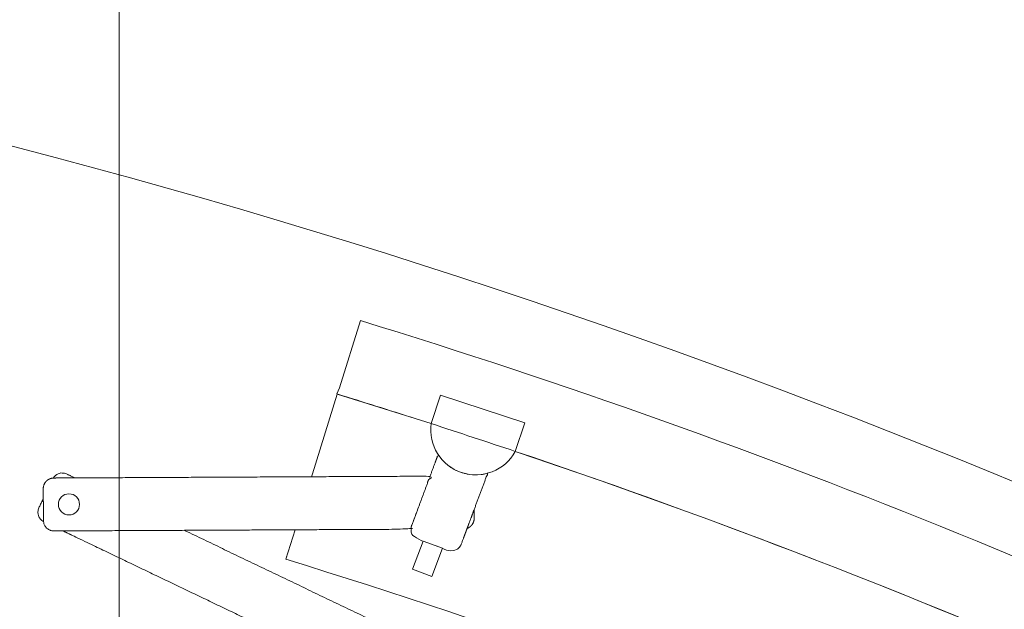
# Model space of a CAD drawing. Header units: metres. Extents: x -45 to 152, y -127 to 99.
# Tile 59 of 256: x -37.398 to -36.84, y -8.907 to -8.573. Entities that reach past the tile are written whole.
import ezdxf

# ---------------------------------------------------------------- set-up
doc = ezdxf.new("R2010")
doc.units = ezdxf.units.M
doc.layers.add('036_Bodenbelagarbeiten-350 Doppelbodenelement', color=7, linetype='Continuous', lineweight=9)
doc.layers.add('_OG 2 (2D)', color=7, linetype='Continuous', lineweight=9)
doc.layers.add('ACTES-Einrichtung Aufsicht.', color=7, linetype='Continuous', lineweight=9, true_color=0xa6a6a6)

# ---------------------------------------------------------------- blocks, each defined once
blk = doc.blocks.new('Group-100')
at = {"color": 255, "transparency": 33554687}
blk.add_wipeout([(-36.90366, -10.12188), (-36.91753, -10.11381), (-36.93143, -10.1058), (-36.94536, -10.09784), (-36.95932, -10.08994), (-36.97332, -10.0821), (-36.98735, -10.07431), (-37.0014, -10.06658), (-37.01549, -10.05891), (-37.11396, -10.00728), (-37.21382, -9.95839), (-37.31499, -9.91228), (-37.4174, -9.869), (-37.52097, -9.82857), (-37.62562, -9.79102), (-37.73128, -9.75639), (-37.83784, -9.72469), (-37.84453, -9.72033), (-37.85043, -9.71496), (-37.8554, -9.70871), (-37.85931, -9.70176), (-37.86207, -9.69427), (-37.8636, -9.68644), (-37.86387, -9.67846), (-37.86286, -9.67054), (-37.86285, -9.67048), (-37.86284, -9.67042), (-37.86282, -9.67036), (-37.86281, -9.67029), (-37.8628, -9.67023), (-37.86278, -9.67017), (-37.86277, -9.6701), (-37.86276, -9.67004), (-37.64691, -8.63864), (-37.64391, -8.62938), (-37.63916, -8.62088), (-37.63286, -8.61346), (-37.62524, -8.60741), (-37.61659, -8.60294), (-37.60724, -8.60023), (-37.59754, -8.59939), (-37.58786, -8.60044), (-37.25404, -8.68571), (-36.92803, -8.7972), (-36.6119, -8.93421), (-36.30763, -9.09587), (-36.01716, -9.28116), (-35.7423, -9.48892), (-35.4848, -9.71784), (-35.24628, -9.96647), (-35.24623, -9.96653), (-35.24618, -9.96658), (-35.24613, -9.96664), (-35.24608, -9.9667), (-35.24603, -9.96676), (-35.24598, -9.96682), (-35.24593, -9.96687), (-35.24588, -9.96693), (-35.24628, -9.96647), (-35.24061, -9.97438), (-35.23659, -9.98324), (-35.23435, -9.99271), (-35.23399, -10.00244), (-35.23553, -10.01205), (-35.2389, -10.02119), (-35.24397, -10.02949), (-35.25056, -10.03666), (-36.03587, -10.73932), (-36.04212, -10.74408), (-36.04904, -10.74781), (-36.05645, -10.7504), (-36.06419, -10.7518), (-36.07204, -10.75197), (-36.07983, -10.75091), (-36.08735, -10.74865), (-36.09443, -10.74523), (-36.18652, -10.65629), (-36.2814, -10.57033), (-36.37897, -10.48744), (-36.47914, -10.40771), (-36.5818, -10.33121), (-36.68684, -10.25802), (-36.79417, -10.18822)], dxfattribs=at).dxf.layer = 'ACTES-Einrichtung Aufsicht.'
at = {"layer": 'ACTES-Einrichtung Aufsicht.', "transparency": 33554534, "flags": 128}
blk.add_lwpolyline([(-36.90366, -10.12188, 0.008083), (-37.01549, -10.05891, 0.055453), (-37.83784, -9.72469, -0.330906), (-37.86286, -9.67054, 0.002569), (-37.86276, -9.67004), (-37.64691, -8.63864, -0.41107), (-37.58786, -8.60044, -0.160224), (-35.24628, -9.96647, -0.00305), (-35.24588, -9.96693), (-35.24628, -9.96647, -0.411112), (-35.25056, -10.03666), (-36.03587, -10.73932, -0.325472), (-36.09443, -10.74523, 0.063875)], format="xyb", close=True, dxfattribs=at)
at = {"layer": 'ACTES-Einrichtung Aufsicht.', "flags": 128}
blk.add_lwpolyline([(-37.1649, -8.8015), (-37.17407, -8.79862, 0.002867), (-37.21837, -8.78472), (-37.21678, -8.78135), (-37.20502, -8.74312, -0.044027), (-36.53908, -9.01394, -0.073959), (-35.56098, -9.71503), (-35.58904, -9.744), (-35.59102, -9.74677, 0.057345), (-36.32518, -9.18289), (-36.32552, -9.18228), (-36.34776, -9.16944, 0.013514), (-36.53908, -9.06321, 0.038853), (-37.11727, -8.81727), (-37.11725, -8.81723), (-37.16488, -8.80146)], format="xyb", close=True, dxfattribs=at)
at = {"color": 255, "transparency": 33554559}
blk.add_wipeout([(-36.32552, -9.18228), (-36.32518, -9.18289), (-36.22661, -9.24397), (-36.12982, -9.30784), (-36.03491, -9.37446), (-35.94194, -9.44378), (-35.85099, -9.51572), (-35.76214, -9.59024), (-35.67546, -9.66728), (-35.59102, -9.74677), (-35.65921, -9.81715), (-35.74338, -9.73797), (-35.82982, -9.66128), (-35.91848, -9.58716), (-36.00926, -9.51565), (-36.10209, -9.44684), (-36.1969, -9.38076), (-36.2936, -9.31749), (-36.39211, -9.25708), (-36.40213, -9.25115), (-36.45434, -9.22067), (-36.53386, -9.17687), (-36.61963, -9.13199), (-36.70648, -9.08923), (-36.79435, -9.0486), (-36.88319, -9.01014), (-36.97295, -8.97387), (-37.06357, -8.93981), (-37.15499, -8.90798), (-37.24717, -8.8784), (-37.24203, -8.86166), (-37.24202, -8.86166), (-37.21824, -8.78476), (-37.1649, -8.8015), (-37.11729, -8.8173), (-37.11729, -8.8173), (-37.11728, -8.81729), (-37.11728, -8.81729), (-37.11728, -8.81728), (-37.11728, -8.81728), (-37.11727, -8.81728), (-37.11727, -8.81727), (-37.11727, -8.81727), (-37.02026, -8.85128), (-36.92414, -8.88774), (-36.82898, -8.92663), (-36.73484, -8.96793), (-36.64178, -9.0116), (-36.54985, -9.05762), (-36.45913, -9.10596), (-36.36966, -9.15659), (-36.34776, -9.16944)], dxfattribs=at).dxf.layer = 'ACTES-Einrichtung Aufsicht.'
at = {"layer": 'ACTES-Einrichtung Aufsicht.', "flags": 128}
blk.add_lwpolyline([(-36.32552, -9.18228), (-36.32518, -9.18289, -0.057345), (-35.59102, -9.74677), (-35.65921, -9.81715, 0.058565), (-36.39211, -9.25708), (-36.40213, -9.25115), (-36.45434, -9.22067), (-36.53386, -9.17687, 0.049045), (-37.24717, -8.8784), (-37.24203, -8.86166), (-37.24202, -8.86166), (-37.21824, -8.78476), (-37.1649, -8.8015), (-37.11729, -8.8173, 0.000416), (-37.11727, -8.81727, -0.050823), (-36.36966, -9.15659), (-36.34776, -9.16944)], format="xyb", close=True, dxfattribs=at)
at = {"color": 255, "transparency": 33554559}
blk.add_wipeout([(-37.15955, -8.78536), (-37.11192, -8.80112), (-37.11727, -8.81727), (-37.1649, -8.8015)], dxfattribs=at).dxf.layer = 'ACTES-Einrichtung Aufsicht.'
at = {"layer": 'ACTES-Einrichtung Aufsicht.', "flags": 128}
blk.add_lwpolyline([(-37.15955, -8.78536), (-37.11192, -8.80112), (-37.11727, -8.81727), (-37.1649, -8.8015)], close=True, dxfattribs=at)
at = {"color": 255, "transparency": 33554559}
blk.add_wipeout([(-37.16267, -8.82366), (-37.16095, -8.81904), (-37.15849, -8.8222), (-37.15557, -8.82494), (-37.15226, -8.82719), (-37.14863, -8.82889), (-37.14478, -8.83), (-37.14081, -8.8305), (-37.13681, -8.83037), (-37.13288, -8.82962), (-37.14784, -8.86975), (-37.14784, -8.86976), (-37.14793, -8.86998), (-37.14795, -8.87004), (-37.14798, -8.87011), (-37.14801, -8.87018), (-37.14805, -8.87026), (-37.1481, -8.87035), (-37.14815, -8.87044), (-37.1482, -8.87054), (-37.14826, -8.87064), (-37.14833, -8.87075), (-37.14839, -8.87086), (-37.14846, -8.87096), (-37.14853, -8.87107), (-37.1486, -8.87117), (-37.14867, -8.87127), (-37.14874, -8.87136), (-37.14882, -8.87146), (-37.1489, -8.87155), (-37.14898, -8.87164), (-37.14905, -8.87172), (-37.14914, -8.87181), (-37.14922, -8.87189), (-37.1493, -8.87197), (-37.14938, -8.87205), (-37.14947, -8.87213), (-37.14955, -8.8722), (-37.14964, -8.87228), (-37.14973, -8.87235), (-37.14981, -8.87242), (-37.1499, -8.87248), (-37.15, -8.87255), (-37.15009, -8.87261), (-37.15018, -8.87268), (-37.1502, -8.87269), (-37.15021, -8.8727), (-37.15023, -8.87271), (-37.15025, -8.87272), (-37.15026, -8.87273), (-37.15028, -8.87274), (-37.1503, -8.87275), (-37.15031, -8.87276), (-37.15033, -8.87277), (-37.15035, -8.87278), (-37.15037, -8.87279), (-37.15039, -8.87281), (-37.15041, -8.87282), (-37.15043, -8.87283), (-37.15045, -8.87284), (-37.15048, -8.87286), (-37.1505, -8.87287), (-37.15053, -8.87289), (-37.15055, -8.8729), (-37.15058, -8.87292), (-37.15061, -8.87293), (-37.15064, -8.87295), (-37.15067, -8.87296), (-37.1507, -8.87298), (-37.15073, -8.873), (-37.15077, -8.87301), (-37.1508, -8.87303), (-37.15083, -8.87305), (-37.15087, -8.87306), (-37.1509, -8.87308), (-37.15093, -8.87309), (-37.15097, -8.87311), (-37.15102, -8.87313), (-37.15108, -8.87316), (-37.15113, -8.87318), (-37.15119, -8.87321), (-37.15125, -8.87323), (-37.1513, -8.87325), (-37.15136, -8.87327), (-37.15142, -8.87329), (-37.15148, -8.87332), (-37.15154, -8.87334), (-37.15161, -8.87336), (-37.15168, -8.87338), (-37.15175, -8.8734), (-37.15182, -8.87342), (-37.1519, -8.87345), (-37.15198, -8.87347), (-37.15206, -8.87349), (-37.15215, -8.87351), (-37.15224, -8.87353), (-37.15233, -8.87355), (-37.15242, -8.87356), (-37.15252, -8.87358), (-37.15262, -8.87359), (-37.15273, -8.87361), (-37.15283, -8.87362), (-37.15294, -8.87363), (-37.15304, -8.87364), (-37.15315, -8.87364), (-37.15325, -8.87365), (-37.15336, -8.87365), (-37.15346, -8.87365), (-37.15356, -8.87365), (-37.15382, -8.87364), (-37.15407, -8.87362), (-37.15433, -8.87359), (-37.15458, -8.87355), (-37.15483, -8.8735), (-37.15507, -8.87343), (-37.15532, -8.87336), (-37.15556, -8.87327), (-37.17242, -8.86699), (-37.17266, -8.86689), (-37.17289, -8.86679), (-37.17312, -8.86667), (-37.17334, -8.86655), (-37.17356, -8.86642), (-37.17377, -8.86628), (-37.17398, -8.86613), (-37.17418, -8.86597), (-37.17426, -8.8659), (-37.17433, -8.86583), (-37.17441, -8.86576), (-37.17449, -8.86569), (-37.17456, -8.86561), (-37.17463, -8.86554), (-37.17471, -8.86546), (-37.17478, -8.86538), (-37.17485, -8.86531), (-37.17492, -8.86523), (-37.17498, -8.86515), (-37.17504, -8.86508), (-37.1751, -8.865), (-37.17515, -8.86493), (-37.17521, -8.86486), (-37.17525, -8.86479), (-37.1753, -8.86472), (-37.17534, -8.86465), (-37.17539, -8.86459), (-37.17543, -8.86452), (-37.17546, -8.86446), (-37.1755, -8.8644), (-37.17553, -8.86435), (-37.17556, -8.86429), (-37.17559, -8.86424), (-37.17562, -8.86418), (-37.17565, -8.86413), (-37.17568, -8.86407), (-37.17571, -8.86402), (-37.17573, -8.86397), (-37.17576, -8.86391), (-37.17578, -8.86386), (-37.1758, -8.86382), (-37.17582, -8.86379), (-37.17583, -8.86375), (-37.17584, -8.86372), (-37.17586, -8.86369), (-37.17587, -8.86365), (-37.17589, -8.86362), (-37.1759, -8.86358), (-37.17591, -8.86355), (-37.17593, -8.86352), (-37.17594, -8.86349), (-37.17595, -8.86346), (-37.17596, -8.86343), (-37.17597, -8.8634), (-37.17598, -8.86337), (-37.17599, -8.86334), (-37.176, -8.86332), (-37.17601, -8.86329), (-37.17602, -8.86327), (-37.17602, -8.86325), (-37.17603, -8.86323), (-37.17604, -8.86321), (-37.17604, -8.86318), (-37.17605, -8.86317), (-37.17606, -8.86315), (-37.17606, -8.86313), (-37.17607, -8.86311), (-37.17607, -8.86309), (-37.17608, -8.86307), (-37.17608, -8.86305), (-37.17609, -8.86303), (-37.1761, -8.86301), (-37.17613, -8.86291), (-37.17615, -8.8628), (-37.17618, -8.86269), (-37.1762, -8.86258), (-37.17622, -8.86247), (-37.17624, -8.86235), (-37.17626, -8.86224), (-37.17628, -8.86213), (-37.17629, -8.86202), (-37.1763, -8.8619), (-37.17631, -8.86179), (-37.17632, -8.86167), (-37.17632, -8.86156), (-37.17633, -8.86144), (-37.17633, -8.86132), (-37.17632, -8.8612), (-37.17632, -8.86108), (-37.17631, -8.86096), (-37.1763, -8.86084), (-37.17629, -8.86071), (-37.17628, -8.86059), (-37.17626, -8.86047), (-37.17624, -8.86035), (-37.17622, -8.86022), (-37.17619, -8.8601), (-37.17617, -8.85999), (-37.17614, -8.85989), (-37.17612, -8.85979), (-37.1761, -8.85971), (-37.17608, -8.85963), (-37.17606, -8.85956), (-37.17604, -8.8595), (-37.17595, -8.85928), (-37.17595, -8.85927)], dxfattribs=at).dxf.layer = 'ACTES-Einrichtung Aufsicht.'
at = {"layer": 'ACTES-Einrichtung Aufsicht.'}
blk.add_rational_spline([(-37.16267, -8.82366), (-37.16181, -8.82135), (-37.16095, -8.81904), (-37.15076, -8.83454), (-37.13288, -8.82962), (-37.14036, -8.84968), (-37.14784, -8.86975), (-37.14784, -8.86975), (-37.14784, -8.86976), (-37.14789, -8.86987), (-37.14801, -8.87021), (-37.14851, -8.87108), (-37.14913, -8.87183), (-37.1498, -8.87243), (-37.15018, -8.87268), (-37.15025, -8.87272), (-37.15038, -8.8728), (-37.15057, -8.87291), (-37.15083, -8.87305), (-37.15097, -8.87311), (-37.15119, -8.87321), (-37.15165, -8.87338), (-37.1523, -8.87355), (-37.15315, -8.87366), (-37.15356, -8.87365), (-37.15459, -8.87363), (-37.15556, -8.87327), (-37.16399, -8.87013), (-37.17242, -8.86699), (-37.17339, -8.86663), (-37.17418, -8.86597), (-37.17449, -8.8657), (-37.17507, -8.86507), (-37.17544, -8.86451), (-37.17568, -8.86407), (-37.17578, -8.86386), (-37.17585, -8.86372), (-37.17596, -8.86345), (-37.17603, -8.86324), (-37.17607, -8.86309), (-37.1761, -8.86301), (-37.17622, -8.86258), (-37.17633, -8.86168), (-37.17631, -8.86072), (-37.17612, -8.85973), (-37.17599, -8.85939), (-37.17595, -8.85928), (-37.17595, -8.85927), (-37.17595, -8.85927), (-37.16931, -8.84147), (-37.16267, -8.82366)], [1, 1, 1, 0.808687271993, 1, 1, 1, 1, 1, 1, 1, 1, 1, 1, 1, 1, 1, 1, 1, 1, 1, 1, 1, 1, 1, 0.985598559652, 1, 1, 1, 0.985598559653, 1, 1, 1, 1, 1, 1, 1, 1, 1, 1, 1, 1, 1, 1, 1, 1, 1, 1, 1, 1, 1], degree=2, knots=[0, 0, 0, 0.039408, 0.039408, 0.278912, 0.278912, 0.620862, 0.620862, 0.620937, 0.620937, 0.622866, 0.626641, 0.630417, 0.634193, 0.637969, 0.637969, 0.638631, 0.639292, 0.639953, 0.640614, 0.640614, 0.641656, 0.642699, 0.643741, 0.644783, 0.644783, 0.647352, 0.647352, 0.67014, 0.67014, 0.672709, 0.672709, 0.673751, 0.674793, 0.675836, 0.676878, 0.676878, 0.677539, 0.6782, 0.678861, 0.679523, 0.679523, 0.683299, 0.687075, 0.69085, 0.694626, 0.696555, 0.696555, 0.69663, 0.69663, 1, 1, 1], dxfattribs=at)
at = {"color": 255, "transparency": 33554559}
for points in [[(-37.1542, -8.82597), (-37.15693, -8.82377), (-37.15934, -8.82122), (-37.16138, -8.81836), (-37.163, -8.81525), (-37.16419, -8.81194), (-37.1649, -8.80851), (-37.16514, -8.805), (-37.1649, -8.8015), (-37.13964, -8.80503)], [(-37.3846, -8.84403), (-37.37895, -8.83234), (-37.37886, -8.83219), (-37.37876, -8.83205), (-37.37866, -8.83191), (-37.37855, -8.83177), (-37.37844, -8.83164), (-37.37833, -8.83151), (-37.37821, -8.83138), (-37.37809, -8.83125), (-37.37802, -8.83118), (-37.37794, -8.83111), (-37.37787, -8.83104), (-37.37779, -8.83097), (-37.37771, -8.8309), (-37.37763, -8.83084), (-37.37754, -8.83077), (-37.37746, -8.83071), (-37.37737, -8.83064), (-37.37729, -8.83058), (-37.37721, -8.83053), (-37.37713, -8.83047), (-37.37705, -8.83042), (-37.37697, -8.83037), (-37.3769, -8.83033), (-37.37682, -8.83029), (-37.37675, -8.83025), (-37.37668, -8.83021), (-37.37661, -8.83017), (-37.37654, -8.83014), (-37.37648, -8.83011), (-37.37642, -8.83008), (-37.37636, -8.83005), (-37.3763, -8.83002), (-37.37624, -8.83), (-37.37619, -8.82998), (-37.37613, -8.82995), (-37.37607, -8.82993), (-37.37602, -8.82991), (-37.37596, -8.82988), (-37.3759, -8.82986), (-37.37585, -8.82984), (-37.37581, -8.82983), (-37.37578, -8.82982), (-37.37574, -8.82981), (-37.3757, -8.8298), (-37.37567, -8.82978), (-37.37563, -8.82977), (-37.3756, -8.82976), (-37.37556, -8.82975), (-37.37553, -8.82974), (-37.3755, -8.82973), (-37.37546, -8.82972), (-37.37543, -8.82971), (-37.3754, -8.82971), (-37.37537, -8.8297), (-37.37534, -8.82969), (-37.37532, -8.82968), (-37.37529, -8.82968), (-37.37527, -8.82967), (-37.37524, -8.82967), (-37.37522, -8.82966), (-37.3752, -8.82966), (-37.37517, -8.82965), (-37.37515, -8.82965), (-37.37513, -8.82964), (-37.37511, -8.82964), (-37.3751, -8.82963), (-37.37508, -8.82963), (-37.37506, -8.82962), (-37.37504, -8.82962), (-37.37502, -8.82962), (-37.375, -8.82961), (-37.37498, -8.82961), (-37.37487, -8.82959), (-37.37476, -8.82957), (-37.37465, -8.82956), (-37.37453, -8.82954), (-37.37442, -8.82953), (-37.37431, -8.82952), (-37.3742, -8.82951), (-37.37408, -8.82951), (-37.37397, -8.82951), (-37.37385, -8.8295), (-37.37374, -8.82951), (-37.37362, -8.82951), (-37.37351, -8.82951), (-37.37339, -8.82952), (-37.37327, -8.82953), (-37.37315, -8.82954), (-37.37303, -8.82956), (-37.37291, -8.82958), (-37.37279, -8.8296), (-37.37267, -8.82962), (-37.37255, -8.82965), (-37.37243, -8.82967), (-37.37231, -8.82971), (-37.37219, -8.82974), (-37.37207, -8.82978), (-37.37196, -8.82981), (-37.37186, -8.82984), (-37.37177, -8.82987), (-37.37169, -8.8299), (-37.37161, -8.82993), (-37.37155, -8.82996), (-37.37149, -8.82998), (-37.37127, -8.83009), (-37.37126, -8.83009), (-37.3667, -8.83228), (-37.17918, -8.92215), (-37.17917, -8.92216), (-37.17896, -8.92226), (-37.1789, -8.92229), (-37.17884, -8.92232), (-37.17877, -8.92236), (-37.17869, -8.92241), (-37.17861, -8.92246), (-37.17852, -8.92252), (-37.17843, -8.92258), (-37.17833, -8.92265), (-37.17823, -8.92273), (-37.17813, -8.9228), (-37.17803, -8.92288), (-37.17793, -8.92295), (-37.17784, -8.92303), (-37.17775, -8.92311), (-37.17766, -8.9232), (-37.17757, -8.92328), (-37.17749, -8.92337), (-37.1774, -8.92345), (-37.17732, -8.92354), (-37.17725, -8.92363), (-37.17717, -8.92372), (-37.1771, -8.9238), (-37.17703, -8.92389), (-37.17696, -8.92398), (-37.17689, -8.92408), (-37.17683, -8.92417), (-37.17676, -8.92426), (-37.1767, -8.92436), (-37.17664, -8.92445), (-37.17659, -8.92455), (-37.17653, -8.92465), (-37.17648, -8.92475), (-37.17647, -8.92476), (-37.17646, -8.92478), (-37.17645, -8.9248), (-37.17644, -8.92482), (-37.17643, -8.92483), (-37.17642, -8.92485), (-37.17641, -8.92487), (-37.1764, -8.92489), (-37.1764, -8.92491), (-37.17639, -8.92492), (-37.17638, -8.92494), (-37.17637, -8.92496), (-37.17636, -8.92499), (-37.17635, -8.92501), (-37.17633, -8.92503), (-37.17632, -8.92506), (-37.17631, -8.92508), (-37.1763, -8.92511), (-37.17629, -8.92514), (-37.17627, -8.92516), (-37.17626, -8.92519), (-37.17625, -8.92523), (-37.17624, -8.92526), (-37.17622, -8.92529), (-37.17621, -8.92533), (-37.17619, -8.92536), (-37.17618, -8.92539), (-37.17617, -8.92543), (-37.17615, -8.92546), (-37.17614, -8.9255), (-37.17613, -8.92553), (-37.17612, -8.92557), (-37.1761, -8.92563), (-37.17608, -8.92568), (-37.17606, -8.92574), (-37.17604, -8.9258), (-37.17602, -8.92586), (-37.17601, -8.92592), (-37.17599, -8.92598), (-37.17597, -8.92604), (-37.17596, -8.9261), (-37.17594, -8.92616), (-37.17593, -8.92623), (-37.17591, -8.9263), (-37.1759, -8.92637), (-37.17588, -8.92645), (-37.17587, -8.92653), (-37.17585, -8.92661), (-37.17584, -8.92669), (-37.17583, -8.92678), (-37.17581, -8.92687), (-37.1758, -8.92696), (-37.1758, -8.92706), (-37.17579, -8.92716), (-37.17578, -8.92726), (-37.17578, -8.92737), (-37.17578, -8.92747), (-37.17578, -8.92758), (-37.17578, -8.92768), (-37.17578, -8.92779), (-37.17579, -8.92789), (-37.17579, -8.928), (-37.1758, -8.9281), (-37.17581, -8.9282), (-37.17584, -8.92846), (-37.17589, -8.92871), (-37.17594, -8.92896), (-37.176, -8.9292), (-37.17608, -8.92945), (-37.17616, -8.92969), (-37.17626, -8.92992), (-37.17636, -8.93015), (-37.18414, -8.94639), (-37.18426, -8.94661), (-37.18438, -8.94684), (-37.18452, -8.94705), (-37.18466, -8.94726), (-37.18481, -8.94747), (-37.18497, -8.94767), (-37.18514, -8.94786), (-37.18532, -8.94804), (-37.18539, -8.94811), (-37.18547, -8.94819), (-37.18554, -8.94826), (-37.18562, -8.94832), (-37.1857, -8.94839), (-37.18578, -8.94846), (-37.18587, -8.94852), (-37.18595, -8.94859), (-37.18604, -8.94865), (-37.18612, -8.94871), (-37.1862, -8.94877), (-37.18628, -8.94882), (-37.18636, -8.94887), (-37.18644, -8.94892), (-37.18651, -8.94897), (-37.18659, -8.94901), (-37.18666, -8.94905), (-37.18673, -8.94909), (-37.1868, -8.94912), (-37.18687, -8.94916), (-37.18693, -8.94919), (-37.18699, -8.94922), (-37.18705, -8.94925), (-37.18711, -8.94927), (-37.18717, -8.9493), (-37.18722, -8.94932), (-37.18728, -8.94935), (-37.18734, -8.94937), (-37.18739, -8.94939), (-37.18745, -8.94941), (-37.18751, -8.94943), (-37.18756, -8.94945), (-37.1876, -8.94947), (-37.18763, -8.94948), (-37.18767, -8.94949), (-37.18771, -8.9495), (-37.18774, -8.94951), (-37.18778, -8.94952), (-37.18781, -8.94953), (-37.18785, -8.94954), (-37.18788, -8.94956), (-37.18791, -8.94956), (-37.18795, -8.94957), (-37.18798, -8.94958), (-37.18801, -8.94959), (-37.18804, -8.9496), (-37.18807, -8.94961), (-37.18809, -8.94961), (-37.18812, -8.94962), (-37.18814, -8.94963), (-37.18817, -8.94963), (-37.18819, -8.94964), (-37.18821, -8.94964), (-37.18824, -8.94965), (-37.18826, -8.94965), (-37.18828, -8.94966), (-37.18829, -8.94966), (-37.18831, -8.94966), (-37.18833, -8.94967), (-37.18835, -8.94967), (-37.18837, -8.94968), (-37.18839, -8.94968), (-37.18841, -8.94968), (-37.18843, -8.94969), (-37.18854, -8.94971), (-37.18865, -8.94972), (-37.18876, -8.94974), (-37.18888, -8.94975), (-37.18899, -8.94977), (-37.1891, -8.94978), (-37.18921, -8.94978), (-37.18933, -8.94979), (-37.18944, -8.94979), (-37.18955, -8.94979), (-37.18967, -8.94979), (-37.18979, -8.94979), (-37.1899, -8.94978), (-37.19002, -8.94977), (-37.19014, -8.94976), (-37.19026, -8.94975), (-37.19038, -8.94974), (-37.1905, -8.94972), (-37.19062, -8.9497), (-37.19074, -8.94968), (-37.19086, -8.94965), (-37.19098, -8.94962), (-37.1911, -8.94959), (-37.19122, -8.94956), (-37.19134, -8.94952), (-37.19145, -8.94949), (-37.19155, -8.94946), (-37.19164, -8.94942), (-37.19172, -8.94939), (-37.1918, -8.94937), (-37.19186, -8.94934), (-37.19192, -8.94931), (-37.19214, -8.94921), (-37.19215, -8.9492), (-37.20308, -8.94397), (-37.19763, -8.92935), (-37.1974, -8.92859), (-37.19728, -8.92782), (-37.19725, -8.92703), (-37.19733, -8.92625), (-37.19751, -8.92549), (-37.19779, -8.92476), (-37.19816, -8.92407), (-37.19916, -8.92286), (-37.19977, -8.92236), (-37.20044, -8.92195), (-37.20115, -8.92163), (-37.20191, -8.9214), (-37.20268, -8.92128), (-37.20347, -8.92125), (-37.20501, -8.92151), (-37.20574, -8.92179), (-37.20643, -8.92216), (-37.20707, -8.92262), (-37.20764, -8.92316), (-37.20814, -8.92377), (-37.20855, -8.92444), (-37.20887, -8.92515), (-37.21394, -8.93876), (-37.37345, -8.86231), (-37.37344, -8.86231), (-37.3845, -8.85701), (-37.38459, -8.85696), (-37.38468, -8.85691), (-37.38476, -8.85685), (-37.38485, -8.8568), (-37.38494, -8.85674), (-37.38503, -8.85668), (-37.38512, -8.85662), (-37.3852, -8.85656), (-37.38529, -8.85649), (-37.38538, -8.85643), (-37.38546, -8.85636), (-37.38554, -8.85629), (-37.38563, -8.85621), (-37.38571, -8.85614), (-37.38579, -8.85607), (-37.38587, -8.85599), (-37.38594, -8.85591), (-37.38602, -8.85583), (-37.3861, -8.85575), (-37.38617, -8.85566), (-37.38624, -8.85558), (-37.38631, -8.85549), (-37.38638, -8.8554), (-37.38645, -8.85531), (-37.38652, -8.85522), (-37.38658, -8.85513), (-37.38664, -8.85503), (-37.38671, -8.85494), (-37.38677, -8.85484), (-37.38682, -8.85475), (-37.38688, -8.85465), (-37.38693, -8.85455), (-37.38694, -8.85453), (-37.38695, -8.85451), (-37.38696, -8.8545), (-37.38697, -8.85448), (-37.38698, -8.85446), (-37.38699, -8.85444), (-37.387, -8.85443), (-37.387, -8.85441), (-37.38701, -8.85439), (-37.38702, -8.85437), (-37.38703, -8.85435), (-37.38704, -8.85433), (-37.38705, -8.85431), (-37.38706, -8.85429), (-37.38707, -8.85426), (-37.38709, -8.85424), (-37.3871, -8.85421), (-37.38711, -8.85419), (-37.38712, -8.85416), (-37.38713, -8.85413), (-37.38715, -8.8541), (-37.38716, -8.85407), (-37.38717, -8.85404), (-37.38719, -8.85401), (-37.3872, -8.85397), (-37.38721, -8.85394), (-37.38723, -8.8539), (-37.38724, -8.85387), (-37.38725, -8.85383), (-37.38727, -8.8538), (-37.38728, -8.85376), (-37.38729, -8.85373), (-37.38731, -8.85367), (-37.38733, -8.85361), (-37.38735, -8.85356), (-37.38737, -8.8535), (-37.38739, -8.85344), (-37.3874, -8.85338), (-37.38742, -8.85332), (-37.38744, -8.85326), (-37.38745, -8.8532), (-37.38747, -8.85314), (-37.38748, -8.85307), (-37.3875, -8.853), (-37.38751, -8.85292), (-37.38753, -8.85285), (-37.38754, -8.85277), (-37.38756, -8.85269), (-37.38757, -8.8526), (-37.38758, -8.85252), (-37.3876, -8.85243), (-37.3876, -8.85233), (-37.38761, -8.85224), (-37.38762, -8.85214), (-37.38763, -8.85204), (-37.38763, -8.85193), (-37.38763, -8.85182), (-37.38763, -8.85172), (-37.38763, -8.85161), (-37.38763, -8.85151), (-37.38762, -8.8514), (-37.38762, -8.8513), (-37.38761, -8.8512), (-37.3876, -8.85109), (-37.38757, -8.85084), (-37.38752, -8.85059), (-37.38747, -8.85034), (-37.38741, -8.85009), (-37.38733, -8.84985), (-37.38725, -8.84961), (-37.38715, -8.84937), (-37.38704, -8.84914)], [(-37.14054, -8.85517), (-37.14054, -8.85017), (-37.14452, -8.86085), (-37.14441, -8.86081), (-37.14431, -8.86077), (-37.14421, -8.86072), (-37.1441, -8.86068), (-37.144, -8.86063), (-37.14391, -8.86059), (-37.14381, -8.86054), (-37.14371, -8.86049), (-37.14361, -8.86043), (-37.14352, -8.86038), (-37.14342, -8.86032), (-37.14332, -8.86026), (-37.14323, -8.8602), (-37.14314, -8.86014), (-37.14304, -8.86007), (-37.14295, -8.86001), (-37.14294, -8.85999), (-37.14292, -8.85998), (-37.1429, -8.85997), (-37.14289, -8.85996), (-37.14287, -8.85995), (-37.14286, -8.85993), (-37.14284, -8.85992), (-37.14283, -8.85991), (-37.14281, -8.8599), (-37.14279, -8.85988), (-37.14278, -8.85987), (-37.14276, -8.85986), (-37.14274, -8.85984), (-37.14272, -8.85983), (-37.1427, -8.85981), (-37.14268, -8.85979), (-37.14266, -8.85977), (-37.14264, -8.85975), (-37.14261, -8.85974), (-37.14259, -8.85971), (-37.14257, -8.85969), (-37.14254, -8.85967), (-37.14252, -8.85965), (-37.14249, -8.85962), (-37.14246, -8.8596), (-37.14243, -8.85957), (-37.14241, -8.85955), (-37.14238, -8.85952), (-37.14235, -8.8595), (-37.14233, -8.85947), (-37.1423, -8.85944), (-37.14227, -8.85942), (-37.14223, -8.85937), (-37.14219, -8.85933), (-37.14215, -8.85929), (-37.14211, -8.85924), (-37.14207, -8.8592), (-37.14203, -8.85915), (-37.14199, -8.8591), (-37.14195, -8.85906), (-37.1419, -8.85901), (-37.14186, -8.85896), (-37.14182, -8.8589), (-37.14178, -8.85885), (-37.14173, -8.85879), (-37.14169, -8.85872), (-37.14164, -8.85866), (-37.14159, -8.85859), (-37.14154, -8.85852), (-37.14149, -8.85845), (-37.14144, -8.85837), (-37.1414, -8.85829), (-37.14135, -8.85821), (-37.1413, -8.85812), (-37.14125, -8.85803), (-37.1412, -8.85794), (-37.14115, -8.85784), (-37.14111, -8.85775), (-37.14106, -8.85765), (-37.14102, -8.85755), (-37.14098, -8.85746), (-37.14094, -8.85736), (-37.14091, -8.85726), (-37.14087, -8.85717), (-37.14079, -8.85692), (-37.14072, -8.85668), (-37.14067, -8.85643), (-37.14062, -8.85618), (-37.14058, -8.85593), (-37.14056, -8.85567), (-37.14054, -8.85542)], [(-37.14784, -8.86975), (-37.14784, -8.86975), (-37.14784, -8.86975), (-37.14784, -8.86975), (-37.14784, -8.86975), (-37.14784, -8.86975), (-37.14784, -8.86976), (-37.14784, -8.86976), (-37.14784, -8.86976), (-37.14784, -8.86976), (-37.14785, -8.86977), (-37.14786, -8.86979), (-37.14786, -8.86982), (-37.14788, -8.86985), (-37.14789, -8.86989), (-37.14791, -8.86993), (-37.14793, -8.86998), (-37.14795, -8.87004), (-37.14798, -8.87011), (-37.14801, -8.87018), (-37.14805, -8.87026), (-37.1481, -8.87035), (-37.14815, -8.87044), (-37.1482, -8.87054), (-37.14826, -8.87064), (-37.14833, -8.87075), (-37.14839, -8.87086), (-37.14846, -8.87096), (-37.14853, -8.87107), (-37.1486, -8.87117), (-37.14867, -8.87127), (-37.14874, -8.87136), (-37.14882, -8.87146), (-37.1489, -8.87155), (-37.14898, -8.87164), (-37.14905, -8.87172), (-37.14914, -8.87181), (-37.14922, -8.87189), (-37.1493, -8.87197), (-37.14938, -8.87205), (-37.14947, -8.87213), (-37.14955, -8.8722), (-37.14964, -8.87228), (-37.14973, -8.87235), (-37.14981, -8.87242), (-37.1499, -8.87248), (-37.15, -8.87255), (-37.15009, -8.87261), (-37.15018, -8.87268)]]:
    blk.add_wipeout(points, dxfattribs=at).dxf.layer = 'ACTES-Einrichtung Aufsicht.'
at = {"layer": 'ACTES-Einrichtung Aufsicht.'}
blk.add_line((-37.24717, -8.8784), (-37.24658, -8.87649), dxfattribs=at)
for points, weights, knots in [([(-37.3846, -8.84403), (-37.38177, -8.83818), (-37.37895, -8.83234), (-37.37858, -8.83175), (-37.37809, -8.83125), (-37.3778, -8.83096), (-37.37712, -8.83045), (-37.37653, -8.83013), (-37.37607, -8.82992), (-37.37585, -8.82984), (-37.3757, -8.82979), (-37.37542, -8.82971), (-37.37521, -8.82966), (-37.37506, -8.82962), (-37.37498, -8.82961), (-37.37454, -8.82953), (-37.37363, -8.82949), (-37.37267, -8.8296), (-37.3717, -8.82988), (-37.37138, -8.83004), (-37.37127, -8.83009), (-37.37127, -8.83009), (-37.37126, -8.83009), (-37.36898, -8.83118), (-37.3667, -8.83228), (-37.27294, -8.87721), (-37.17918, -8.92215), (-37.17918, -8.92215), (-37.17917, -8.92216), (-37.17907, -8.92221), (-37.17874, -8.92236), (-37.17791, -8.92294), (-37.17723, -8.92362), (-37.17669, -8.92435), (-37.17648, -8.92475), (-37.17644, -8.92482), (-37.17637, -8.92496), (-37.17628, -8.92516), (-37.17617, -8.92543), (-37.17612, -8.92557), (-37.17604, -8.92579), (-37.17591, -8.92628), (-37.17579, -8.92694), (-37.17577, -8.92779), (-37.17581, -8.9282), (-37.17592, -8.92923), (-37.17636, -8.93015), (-37.18025, -8.93827), (-37.18414, -8.94639), (-37.18459, -8.94732), (-37.18532, -8.94804), (-37.18561, -8.94833), (-37.18629, -8.94885), (-37.18688, -8.94917), (-37.18734, -8.94937), (-37.18756, -8.94945), (-37.18771, -8.9495), (-37.18799, -8.94959), (-37.1882, -8.94964), (-37.18835, -8.94967), (-37.18843, -8.94969), (-37.18887, -8.94977), (-37.18978, -8.94981), (-37.19074, -8.9497), (-37.19171, -8.94941), (-37.19203, -8.94926), (-37.19214, -8.94921), (-37.19214, -8.94921), (-37.19215, -8.9492), (-37.19761, -8.94658), (-37.20308, -8.94397), (-37.20035, -8.93666), (-37.19763, -8.92935), (-37.19642, -8.9261), (-37.19862, -8.92343), (-37.20083, -8.92076), (-37.20425, -8.92133), (-37.20766, -8.92191), (-37.20887, -8.92515), (-37.21141, -8.93196), (-37.21394, -8.93876), (-37.2937, -8.90053), (-37.37345, -8.86231), (-37.37344, -8.86231), (-37.37344, -8.86231), (-37.37897, -8.85966), (-37.3845, -8.85701), (-37.38486, -8.85681), (-37.38555, -8.8563), (-37.38618, -8.85568), (-37.38672, -8.85495), (-37.38693, -8.85455), (-37.38697, -8.85448), (-37.38704, -8.85434), (-37.38713, -8.85414), (-37.38724, -8.85387), (-37.38729, -8.85373), (-37.38737, -8.8535), (-37.3875, -8.85302), (-37.38762, -8.85236), (-37.38764, -8.8515), (-37.3876, -8.85109), (-37.38749, -8.85007), (-37.38704, -8.84914), (-37.38582, -8.84659), (-37.3846, -8.84403)], [1, 1, 1, 0.993333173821, 1, 1, 1, 1, 1, 1, 1, 1, 1, 1, 1, 1, 1, 1, 1, 1, 1, 1, 1, 1, 1, 1, 1, 1, 1, 1, 1, 1, 1, 1, 1, 1, 1, 1, 1, 1, 1, 1, 1, 1, 1, 0.985598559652, 1, 1, 1, 0.985598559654, 1, 1, 1, 1, 1, 1, 1, 1, 1, 1, 1, 1, 1, 1, 1, 1, 1, 1, 1, 1, 1, 1, 1, 0.866022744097, 1, 0.866022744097, 1, 0.866022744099, 1, 1, 1, 1, 1, 1, 1, 1, 1, 1, 1, 1, 1, 1, 1, 1, 1, 1, 1, 1, 1, 1, 1, 1, 0.985598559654, 1, 1, 1], [0, 0, 0, 0.004254, 0.004254, 0.004707, 0.004707, 0.004977, 0.005247, 0.005516, 0.005786, 0.005786, 0.005957, 0.006128, 0.006299, 0.00647, 0.00647, 0.007448, 0.008425, 0.009402, 0.010379, 0.010878, 0.010878, 0.010898, 0.010898, 0.021336, 0.021336, 0.450963, 0.450963, 0.450982, 0.450982, 0.451481, 0.452458, 0.453436, 0.454413, 0.45539, 0.45539, 0.455561, 0.455732, 0.455903, 0.456074, 0.456074, 0.456344, 0.456614, 0.456884, 0.457153, 0.457153, 0.457818, 0.457818, 0.463715, 0.463715, 0.46438, 0.46438, 0.46465, 0.46492, 0.465189, 0.465459, 0.465459, 0.46563, 0.465801, 0.465972, 0.466144, 0.466144, 0.467121, 0.468098, 0.469075, 0.470052, 0.470551, 0.470551, 0.470571, 0.470571, 0.495613, 0.495613, 0.527849, 0.527849, 0.540245, 0.540245, 0.552642, 0.552642, 0.565038, 0.565038, 0.595034, 0.595034, 0.960479, 0.960479, 0.960516, 0.960516, 0.985858, 0.985858, 0.987545, 0.989232, 0.990918, 0.992605, 0.992605, 0.9929, 0.993195, 0.993491, 0.993786, 0.993786, 0.994251, 0.994717, 0.995183, 0.995648, 0.995648, 0.996795, 0.996795, 1, 1, 1]), ([(-37.14054, -8.85517), (-37.14054, -8.85267), (-37.14054, -8.85017), (-37.14253, -8.85551), (-37.14452, -8.86085), (-37.14409, -8.86069), (-37.14331, -8.86028), (-37.14295, -8.86001), (-37.14289, -8.85996), (-37.14276, -8.85986), (-37.1426, -8.85972), (-37.14238, -8.85952), (-37.14227, -8.85942), (-37.14211, -8.85925), (-37.14178, -8.85887), (-37.1414, -8.85832), (-37.14101, -8.85756), (-37.14087, -8.85717), (-37.14053, -8.8562), (-37.14054, -8.85517)], [1, 1, 1, 1, 1, 1, 1, 1, 1, 1, 1, 1, 1, 1, 1, 1, 1, 1, 0.985598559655, 1], [0, 0, 0, 0.242093, 0.242093, 0.793953, 0.793953, 0.837958, 0.884456, 0.884456, 0.892598, 0.900739, 0.90888, 0.917022, 0.917022, 0.929858, 0.942693, 0.955529, 0.968365, 0.968365, 1, 1, 1])]:
    blk.add_rational_spline(points, weights, degree=2, knots=knots, dxfattribs=at)
blk.add_open_spline([(-37.14784, -8.86975), (-37.14784, -8.86975), (-37.14784, -8.86976), (-37.14801, -8.87021), (-37.14851, -8.87108), (-37.14913, -8.87183), (-37.1498, -8.87243), (-37.15018, -8.87268)], degree=2, dxfattribs=at)
at = {"color": 255, "transparency": 33554559}
blk.add_wipeout([(-37.11817, -8.81879), (-37.12026, -8.82161), (-37.12272, -8.82411), (-37.1255, -8.82625), (-37.12855, -8.82799), (-37.13181, -8.8293), (-37.13522, -8.83014), (-37.13871, -8.83051), (-37.14222, -8.8304), (-37.13964, -8.80503)], dxfattribs=at).dxf.layer = 'ACTES-Einrichtung Aufsicht.'
for points in [[(-37.17604, -8.8595), (-37.17606, -8.85956), (-37.17608, -8.85963), (-37.1761, -8.85971), (-37.17612, -8.85979), (-37.17614, -8.85989), (-37.17617, -8.85999), (-37.17619, -8.8601), (-37.17622, -8.86022), (-37.17624, -8.86035), (-37.17626, -8.86047), (-37.17628, -8.86059), (-37.17629, -8.86071), (-37.1763, -8.86084), (-37.17631, -8.86096), (-37.17632, -8.86108), (-37.17632, -8.8612), (-37.17633, -8.86122), (-37.17633, -8.86124), (-37.17633, -8.86125), (-37.17633, -8.86127), (-37.17633, -8.86129), (-37.17633, -8.86131), (-37.17633, -8.86132), (-37.17633, -8.86134), (-37.37851, -8.86233), (-37.37851, -8.86233), (-37.37876, -8.86233), (-37.37882, -8.86233), (-37.37889, -8.86233), (-37.37897, -8.86232), (-37.37906, -8.86232), (-37.37915, -8.8623), (-37.37926, -8.86229), (-37.37937, -8.86228), (-37.37949, -8.86226), (-37.37962, -8.86224), (-37.37974, -8.86221), (-37.37986, -8.86219), (-37.37998, -8.86216), (-37.3801, -8.86213), (-37.38022, -8.86209), (-37.38033, -8.86206), (-37.38045, -8.86202), (-37.38056, -8.86198), (-37.38067, -8.86194), (-37.38078, -8.8619), (-37.38089, -8.86185), (-37.381, -8.8618), (-37.3811, -8.86176), (-37.3812, -8.86171), (-37.38131, -8.86166), (-37.38141, -8.8616), (-37.3815, -8.86155), (-37.3816, -8.86149), (-37.3817, -8.86143), (-37.38179, -8.86137), (-37.38189, -8.86131), (-37.38198, -8.86125), (-37.38207, -8.86118), (-37.38209, -8.86117), (-37.3821, -8.86116), (-37.38212, -8.86115), (-37.38214, -8.86113), (-37.38215, -8.86112), (-37.38217, -8.86111), (-37.38218, -8.8611), (-37.3822, -8.86109), (-37.38221, -8.86107), (-37.38223, -8.86106), (-37.38225, -8.86105), (-37.38227, -8.86103), (-37.38229, -8.86102), (-37.38231, -8.861), (-37.38233, -8.86099), (-37.38235, -8.86097), (-37.38237, -8.86095), (-37.38239, -8.86093), (-37.38241, -8.86091), (-37.38244, -8.86089), (-37.38246, -8.86087), (-37.38249, -8.86085), (-37.38251, -8.86083), (-37.38254, -8.8608), (-37.38257, -8.86078), (-37.38259, -8.86075), (-37.38262, -8.86073), (-37.38265, -8.8607), (-37.38268, -8.86068), (-37.3827, -8.86065), (-37.38273, -8.86062), (-37.38276, -8.8606), (-37.3828, -8.86056), (-37.38284, -8.86051), (-37.38288, -8.86047), (-37.38292, -8.86042), (-37.38297, -8.86038), (-37.38301, -8.86033), (-37.38305, -8.86029), (-37.38309, -8.86024), (-37.38313, -8.86019), (-37.38317, -8.86014), (-37.38322, -8.86009), (-37.38326, -8.86003), (-37.38331, -8.85997), (-37.38335, -8.85991), (-37.3834, -8.85985), (-37.38345, -8.85978), (-37.3835, -8.85971), (-37.38355, -8.85964), (-37.3836, -8.85956), (-37.38365, -8.85948), (-37.38369, -8.8594), (-37.38374, -8.85931), (-37.38379, -8.85922), (-37.38384, -8.85913), (-37.38389, -8.85903), (-37.38394, -8.85894), (-37.38398, -8.85884), (-37.38403, -8.85875), (-37.38407, -8.85865), (-37.38411, -8.85856), (-37.38415, -8.85846), (-37.38418, -8.85836), (-37.38424, -8.8582), (-37.38429, -8.85803), (-37.38434, -8.85786), (-37.38438, -8.85769), (-37.38442, -8.85752), (-37.38445, -8.85735), (-37.38447, -8.85718), (-37.3845, -8.85701), (-37.3846, -8.84403), (-37.38462, -8.83836), (-37.38462, -8.83811), (-37.3846, -8.83785), (-37.38458, -8.8376), (-37.38454, -8.83735), (-37.38449, -8.8371), (-37.38444, -8.83685), (-37.38437, -8.8366), (-37.38429, -8.83636), (-37.38425, -8.83627), (-37.38422, -8.83617), (-37.38418, -8.83607), (-37.38414, -8.83598), (-37.3841, -8.83588), (-37.38405, -8.83578), (-37.38401, -8.83569), (-37.38396, -8.83559), (-37.38391, -8.8355), (-37.38386, -8.83541), (-37.38381, -8.83532), (-37.38376, -8.83524), (-37.38372, -8.83516), (-37.38367, -8.83508), (-37.38362, -8.83501), (-37.38357, -8.83494), (-37.38352, -8.83487), (-37.38347, -8.83481), (-37.38343, -8.83474), (-37.38338, -8.83468), (-37.38334, -8.83463), (-37.3833, -8.83457), (-37.38326, -8.83452), (-37.38321, -8.83447), (-37.38317, -8.83443), (-37.38313, -8.83438), (-37.38309, -8.83433), (-37.38305, -8.83429), (-37.38301, -8.83424), (-37.38297, -8.8342), (-37.38293, -8.83416), (-37.38289, -8.83411), (-37.38286, -8.83409), (-37.38283, -8.83406), (-37.38281, -8.83403), (-37.38278, -8.83401), (-37.38275, -8.83398), (-37.38273, -8.83396), (-37.3827, -8.83393), (-37.38267, -8.83391), (-37.38265, -8.83388), (-37.38262, -8.83386), (-37.38259, -8.83384), (-37.38257, -8.83382), (-37.38255, -8.83379), (-37.38252, -8.83378), (-37.3825, -8.83376), (-37.38248, -8.83374), (-37.38246, -8.83372), (-37.38244, -8.8337), (-37.38242, -8.83369), (-37.3824, -8.83367), (-37.38238, -8.83366), (-37.38237, -8.83365), (-37.38235, -8.83363), (-37.38233, -8.83362), (-37.38232, -8.83361), (-37.3823, -8.8336), (-37.38229, -8.83358), (-37.38227, -8.83357), (-37.38226, -8.83356), (-37.38224, -8.83355), (-37.38222, -8.83354), (-37.38221, -8.83352), (-37.38212, -8.83346), (-37.38203, -8.83339), (-37.38193, -8.83333), (-37.38184, -8.83327), (-37.38174, -8.83321), (-37.38164, -8.83315), (-37.38155, -8.8331), (-37.38145, -8.83304), (-37.38135, -8.83299), (-37.38124, -8.83294), (-37.38114, -8.83289), (-37.38103, -8.83284), (-37.38093, -8.8328), (-37.38082, -8.83275), (-37.3807, -8.83271), (-37.38059, -8.83267), (-37.38048, -8.83263), (-37.38036, -8.83259), (-37.38025, -8.83256), (-37.38013, -8.83253), (-37.38001, -8.8325), (-37.37989, -8.83247), (-37.37976, -8.83244), (-37.37964, -8.83242), (-37.37953, -8.8324), (-37.37943, -8.83239), (-37.37933, -8.83238), (-37.37924, -8.83236), (-37.37916, -8.83235), (-37.37908, -8.83235), (-37.37901, -8.83234), (-37.37895, -8.83234), (-37.3667, -8.83228), (-37.16552, -8.83129), (-37.17595, -8.85927), (-37.17595, -8.85928)], [(-37.16944, -8.8681), (-37.15854, -8.87216), (-37.16448, -8.88809), (-37.17538, -8.88403)]]:
    blk.add_wipeout(points, dxfattribs=at).dxf.layer = 'ACTES-Einrichtung Aufsicht.'
at = {"layer": 'ACTES-Einrichtung Aufsicht.', "flags": 128}
blk.add_lwpolyline([(-37.16944, -8.8681), (-37.15854, -8.87216), (-37.16448, -8.88809), (-37.17538, -8.88403)], close=True, dxfattribs=at)
at = {"layer": 'ACTES-Einrichtung Aufsicht.'}
blk.add_rational_spline([(-37.17604, -8.8595), (-37.17612, -8.85973), (-37.17631, -8.86072), (-37.17633, -8.86127), (-37.17633, -8.86134), (-37.27742, -8.86184), (-37.37851, -8.86233), (-37.37851, -8.86233), (-37.37851, -8.86233), (-37.37864, -8.86233), (-37.37899, -8.86234), (-37.37999, -8.86218), (-37.3809, -8.86186), (-37.38171, -8.86145), (-37.38207, -8.86118), (-37.38214, -8.86113), (-37.38226, -8.86104), (-37.38243, -8.8609), (-37.38265, -8.8607), (-37.38276, -8.8606), (-37.38293, -8.86043), (-37.38325, -8.86005), (-37.38364, -8.85951), (-37.38404, -8.85875), (-37.38418, -8.85836), (-37.38442, -8.8577), (-37.3845, -8.85701), (-37.38455, -8.85052), (-37.3846, -8.84403), (-37.38461, -8.8412), (-37.38462, -8.83836), (-37.38463, -8.83733), (-37.38429, -8.83636), (-37.38415, -8.83597), (-37.38376, -8.83521), (-37.38338, -8.83466), (-37.38305, -8.83428), (-37.38289, -8.83411), (-37.38278, -8.83401), (-37.38256, -8.83381), (-37.3824, -8.83367), (-37.38227, -8.83357), (-37.38221, -8.83352), (-37.38185, -8.83325), (-37.38105, -8.83283), (-37.38014, -8.83251), (-37.37919, -8.83235), (-37.37895, -8.83234), (-37.37283, -8.83231), (-37.3667, -8.83228), (-37.26611, -8.83178), (-37.16552, -8.83129), (-37.17073, -8.84528), (-37.17595, -8.85927), (-37.17595, -8.85927), (-37.17595, -8.85928), (-37.17599, -8.85939), (-37.17604, -8.8595)], [1, 1, 1, 1, 1, 1, 1, 1, 1, 1, 1, 1, 1, 1, 1, 1, 1, 1, 1, 1, 1, 1, 1, 1, 1, 0.993264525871, 1, 1, 1, 1, 1, 0.985598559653, 1, 1, 1, 1, 1, 1, 1, 1, 1, 1, 1, 1, 1, 1, 1, 1, 1, 1, 1, 1, 1, 1, 1, 1, 1, 1], degree=2, knots=[0, 0, 0, 0.002202, 0.004404, 0.00473, 0.00473, 0.471304, 0.471304, 0.471326, 0.471326, 0.471883, 0.472975, 0.474066, 0.475158, 0.476249, 0.476249, 0.476441, 0.476632, 0.476823, 0.477014, 0.477014, 0.477315, 0.477616, 0.477918, 0.478219, 0.478219, 0.478728, 0.478728, 0.483477, 0.483477, 0.485551, 0.485551, 0.486293, 0.486293, 0.486595, 0.486896, 0.487197, 0.487498, 0.487498, 0.48769, 0.487881, 0.488072, 0.488263, 0.488263, 0.489354, 0.490446, 0.491537, 0.492524, 0.492524, 0.518042, 0.518042, 0.937256, 0.937256, 0.999477, 0.999477, 0.999497, 0.999497, 1, 1, 1], dxfattribs=at)
at = {"color": 255, "transparency": 33554559}
for points in [[(-37.1649, -8.8015), (-37.16513, -8.80592), (-37.16459, -8.81031), (-37.1633, -8.81455), (-37.1613, -8.81849), (-37.15864, -8.82203), (-37.15542, -8.82506), (-37.15172, -8.82749), (-37.14335, -8.83026), (-37.13893, -8.83052), (-37.13454, -8.83001), (-37.13029, -8.82875), (-37.12633, -8.82678), (-37.12277, -8.82415), (-37.11972, -8.82095), (-37.11727, -8.81727), (-37.12322, -8.81528), (-37.12917, -8.81329), (-37.13512, -8.81132), (-37.14107, -8.80934), (-37.14702, -8.80737), (-37.15298, -8.80541), (-37.15894, -8.80345)], [(-37.36408, -8.84729), (-37.36584, -8.85154), (-37.37008, -8.85329), (-37.37432, -8.85154), (-37.37608, -8.84729), (-37.37432, -8.84305), (-37.37008, -8.84129), (-37.36584, -8.84305)]]:
    blk.add_wipeout(points, dxfattribs=at).dxf.layer = 'ACTES-Einrichtung Aufsicht.'
at = {"layer": 'ACTES-Einrichtung Aufsicht.', "flags": 128}
blk.add_lwpolyline([(-37.1649, -8.8015, 0.8337), (-37.11727, -8.81727, 0.001775)], format="xyb", close=True, dxfattribs=at)
at = {"layer": 'ACTES-Einrichtung Aufsicht.'}
blk.add_circle((-37.37008, -8.84729), 0.006, dxfattribs=at)
blk = doc.blocks.new('Group-101')
at = {"layer": 'ACTES-Einrichtung Aufsicht.'}
blk.add_blockref('Group-100', (0, 0), dxfattribs=at)
blk = doc.blocks.new('OG 2 (2D)')
at = {"layer": 'ACTES-Einrichtung Aufsicht.'}
blk.add_blockref('Group-101', (0, 0), dxfattribs=at)
at = {"layer": '036_Bodenbelagarbeiten-350 Doppelbodenelement', "color": 230, "linetype": 'Continuous', "flags": 128}
for points in [[(-37.9416, -8.525), (-37.3416, -8.525), (-37.3416, -9.125), (-37.9416, -9.125)], [(-37.3416, -8.525), (-36.7416, -8.525), (-36.7416, -9.125), (-37.3416, -9.125)]]:
    blk.add_lwpolyline(points, close=True, dxfattribs=at)

msp = doc.modelspace()

# ---------------------------------------------------------------- block references
at = {"layer": '_OG 2 (2D)'}
msp.add_blockref('OG 2 (2D)', (0, 0), dxfattribs=at)

doc.saveas('drawing.dxf')
